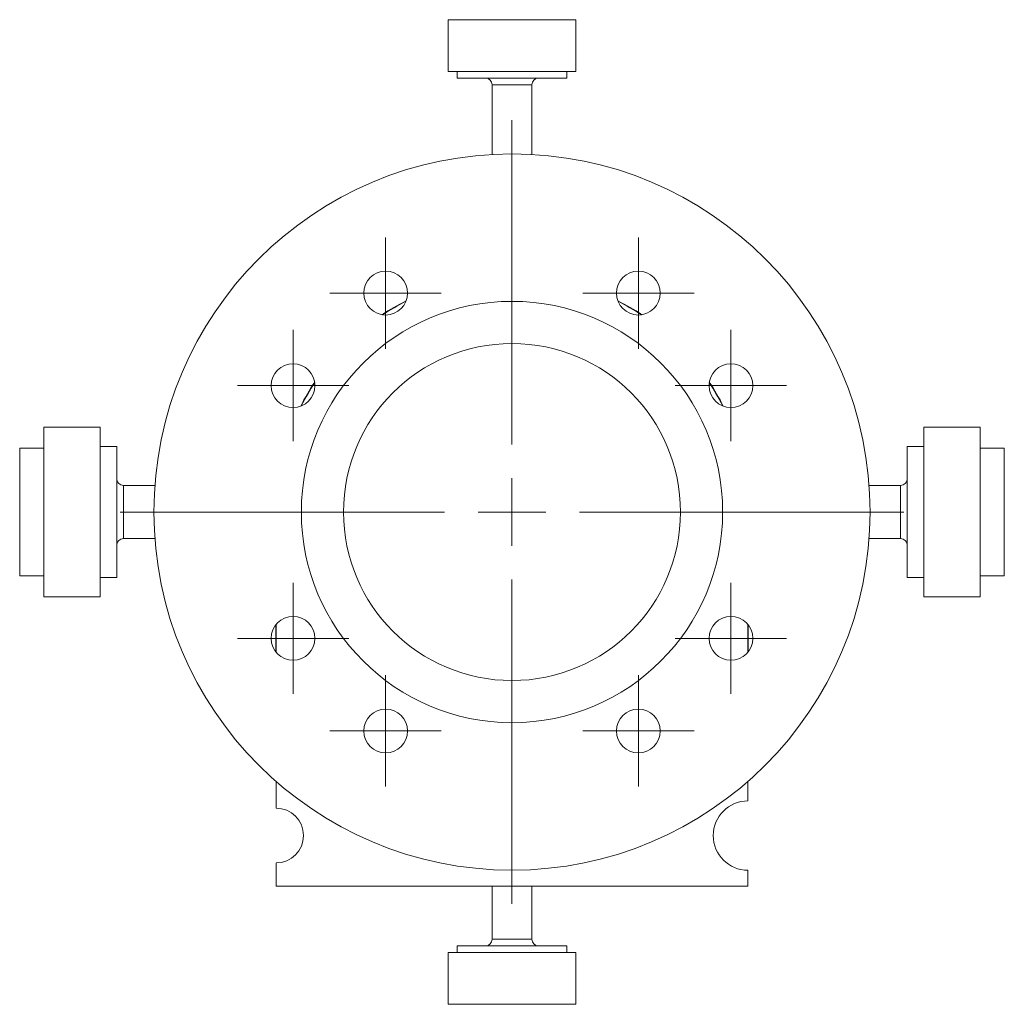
# Model space of a CAD drawing. Header units: inches. Extents: x 1.8 to 31.6, y 1.9 to 20.6.
# Tile 81 of 81: x 15.3 to 18.3, y 17.6 to 20.6. Entities that reach past the tile are written whole.
import ezdxf

# ---------------------------------------------------------------- set-up
doc = ezdxf.new("R2010")
doc.units = ezdxf.units.IN
doc.header["$MEASUREMENT"] = 0

# ---------------------------------------------------------------- blocks, each defined once
blk = doc.blocks.new('SW_CENTERMARKSYMBOL_0')
at = {"color": 0, "linetype": 'Continuous', "lineweight": 0}
for p, q in [((0, 0.2), (0, 1.1625)), ((0, 0), (0, 0.1)), ((-0.2, 0), (-1.1625, 0)), ((0, 0), (-0.1, 0)), ((0, 0), (0, -0.1)), ((0, 0), (0.1, 0)), ((0.2, 0), (1.1625, 0)), ((0, -0.2), (0, -1.1625))]:
    blk.add_line(p, q, dxfattribs=at)
blk = doc.blocks.new('SW_CENTERMARKSYMBOL_1')
at = {"color": 0, "linetype": 'Continuous', "lineweight": 0}
for p, q in [((0, 0.1), (0, 0.165)), ((0, 0), (0, 0.1)), ((-0.1, 0), (-0.165, 0)), ((0, 0), (-0.1, 0)), ((0, 0), (0, -0.1)), ((0, 0), (0.1, 0)), ((0.1, 0), (0.165, 0)), ((0, -0.1), (0, -0.165))]:
    blk.add_line(p, q, dxfattribs=at)
blk = doc.blocks.new('SW_CENTERMARKSYMBOL_2')
at = {"color": 0, "linetype": 'Continuous', "lineweight": 0}
for p, q in [((0, 0.1), (0, 0.165)), ((0, 0), (0, 0.1)), ((-0.1, 0), (-0.165, 0)), ((0, 0), (-0.1, 0)), ((0, 0), (0, -0.1)), ((0, 0), (0.1, 0)), ((0.1, 0), (0.165, 0)), ((0, -0.1), (0, -0.165))]:
    blk.add_line(p, q, dxfattribs=at)
blk = doc.blocks.new('SW_CENTERMARKSYMBOL_3')
at = {"color": 0, "linetype": 'Continuous', "lineweight": 0}
for p, q in [((0, 0.1), (0, 0.165)), ((0, 0), (0, 0.1)), ((-0.1, 0), (-0.165, 0)), ((0, 0), (-0.1, 0)), ((0, 0), (0, -0.1)), ((0, 0), (0.1, 0)), ((0.1, 0), (0.165, 0)), ((0, -0.1), (0, -0.165))]:
    blk.add_line(p, q, dxfattribs=at)
blk = doc.blocks.new('SW_CENTERMARKSYMBOL_4')
at = {"color": 0, "linetype": 'Continuous', "lineweight": 0}
for p, q in [((0, 0.1), (0, 0.165)), ((0, 0), (0, 0.1)), ((-0.1, 0), (-0.165, 0)), ((0, 0), (-0.1, 0)), ((0, 0), (0, -0.1)), ((0, 0), (0.1, 0)), ((0.1, 0), (0.165, 0)), ((0, -0.1), (0, -0.165))]:
    blk.add_line(p, q, dxfattribs=at)
blk = doc.blocks.new('SW_CENTERMARKSYMBOL_5')
at = {"color": 0, "linetype": 'Continuous', "lineweight": 0}
for p, q in [((0, 0.1), (0, 0.165)), ((0, 0), (0, 0.1)), ((-0.1, 0), (-0.165, 0)), ((0, 0), (-0.1, 0)), ((0, 0), (0, -0.1)), ((0, 0), (0.1, 0)), ((0.1, 0), (0.165, 0)), ((0, -0.1), (0, -0.165))]:
    blk.add_line(p, q, dxfattribs=at)
blk = doc.blocks.new('SW_CENTERMARKSYMBOL_6')
at = {"color": 0, "linetype": 'Continuous', "lineweight": 0}
for p, q in [((0, 0.1), (0, 0.165)), ((0, 0), (0, 0.1)), ((-0.1, 0), (-0.165, 0)), ((0, 0), (-0.1, 0)), ((0, 0), (0, -0.1)), ((0, 0), (0.1, 0)), ((0.1, 0), (0.165, 0)), ((0, -0.1), (0, -0.165))]:
    blk.add_line(p, q, dxfattribs=at)
blk = doc.blocks.new('SW_CENTERMARKSYMBOL_7')
at = {"color": 0, "linetype": 'Continuous', "lineweight": 0}
for p, q in [((0, 0.1), (0, 0.165)), ((0, 0), (0, 0.1)), ((-0.1, 0), (-0.165, 0)), ((0, 0), (-0.1, 0)), ((0, 0), (0, -0.1)), ((0, 0), (0.1, 0)), ((0.1, 0), (0.165, 0)), ((0, -0.1), (0, -0.165))]:
    blk.add_line(p, q, dxfattribs=at)
blk = doc.blocks.new('SW_CENTERMARKSYMBOL_8')
at = {"color": 0, "linetype": 'Continuous', "lineweight": 0}
for p, q in [((0, 0.1), (0, 0.165)), ((0, 0), (0, 0.1)), ((-0.1, 0), (-0.165, 0)), ((0, 0), (-0.1, 0)), ((0, 0), (0, -0.1)), ((0, 0), (0.1, 0)), ((0.1, 0), (0.165, 0)), ((0, -0.1), (0, -0.165))]:
    blk.add_line(p, q, dxfattribs=at)

msp = doc.modelspace()

# ---------------------------------------------------------------- linework, layer by layer
at = {"color": 7, "linetype": 'Continuous', "lineweight": 15}
for p, q in [((16.6149, 20.5671), (16.6149, 20.4135)), ((16.9929, 20.5671), (16.6149, 20.5671)), ((16.9929, 20.4135), (16.9929, 20.5671)), ((16.6149, 20.4135), (16.9929, 20.4135)), ((16.6411, 20.4135), (16.6411, 20.3939)), ((16.9667, 20.3939), (16.6411, 20.3939)), ((16.9667, 20.3939), (16.9667, 20.4135)), ((16.7448, 20.3742), (16.7448, 20.1673)), ((16.7448, 20.3742), (16.7972, 20.3742)), ((16.7972, 20.3742), (16.863, 20.3742)), ((16.863, 20.1673), (16.863, 20.3742)), ((15.5822, 19.3584), (15.4149, 19.3584)), ((15.4149, 19.3584), (15.4149, 19.3422)), ((15.4149, 19.3422), (15.4149, 18.8545)), ((15.5822, 19.3422), (15.5822, 19.3584)), ((15.5822, 18.8545), (15.5822, 19.3422)), ((18.1929, 19.3584), (18.0256, 19.3584)), ((18.0256, 19.3584), (18.0256, 18.8545)), ((18.1929, 18.8545), (18.1929, 19.3584)), ((15.4149, 19.2954), (15.3433, 19.2954)), ((15.3433, 19.2954), (15.3433, 19.2678)), ((15.6315, 19.3007), (15.5822, 19.3007)), ((15.6315, 19.3007), (15.6315, 19.2882)), ((15.6315, 19.2882), (15.6315, 18.9122)), ((18.0256, 19.3007), (17.9763, 19.3007)), ((17.9763, 18.9122), (17.9763, 19.3007)), ((18.2645, 19.2954), (18.1929, 19.2954)), ((18.2645, 18.9709), (18.2645, 19.2954)), ((15.3433, 19.2678), (15.3433, 18.9175)), ((15.7442, 19.1852), (15.6511, 19.1852)), ((15.6511, 19.0277), (15.6511, 19.1852)), ((17.9567, 19.1852), (17.8635, 19.1852)), ((17.9567, 19.1852), (17.9567, 19.1064)), ((17.9567, 19.1064), (17.9567, 19.0277)), ((15.6511, 19.0277), (15.7443, 19.0277)), ((17.8636, 19.0277), (17.9567, 19.0277)), ((18.2645, 18.9175), (18.2645, 18.9709)), ((15.3433, 18.9175), (15.4149, 18.9175)), ((15.5822, 18.9122), (15.6315, 18.9122)), ((17.9763, 18.9122), (18.0256, 18.9122)), ((18.1929, 18.9175), (18.2645, 18.9175)), ((15.4149, 18.8545), (15.5822, 18.8545)), ((18.0256, 18.8545), (18.1929, 18.8545)), ((16.1029, 18.7711), (16.1029, 18.6919)), ((16.1039, 18.7724), (16.1039, 18.6906)), ((17.5039, 18.6905), (17.5039, 18.7725)), ((17.5049, 18.6918), (17.5049, 18.7712)), ((16.1039, 18.3071), (16.1039, 18.2279)), ((17.5039, 18.2494), (17.5039, 18.3071)), ((16.1039, 18.065), (16.1039, 17.9965)), ((17.5039, 17.9965), (17.5039, 18.0435)), ((16.1039, 17.9965), (17.5039, 17.9965)), ((16.7448, 17.9965), (16.7448, 17.8387)), ((16.863, 17.8387), (16.863, 17.9965)), ((16.7511, 17.8387), (16.7448, 17.8387)), ((16.863, 17.8387), (16.7511, 17.8387)), ((16.6149, 17.7994), (16.6149, 17.6458)), ((16.9929, 17.7994), (16.6149, 17.7994)), ((16.6411, 17.819), (16.6411, 17.7994)), ((16.6411, 17.819), (16.9667, 17.819)), ((16.9667, 17.7994), (16.9667, 17.819)), ((16.9929, 17.6458), (16.9929, 17.7994)), ((16.6149, 17.6458), (16.9929, 17.6458))]:
    msp.add_line(p, q, dxfattribs=at)
for centre, radius in [((16.8039, 19.1064), 1.0625), ((16.4289, 19.7559), 0.065), ((17.1789, 19.7559), 0.065), ((16.8039, 19.1064), 0.625), ((16.8039, 19.1064), 0.5), ((16.1544, 19.4815), 0.065), ((17.4534, 19.4815), 0.065), ((16.1544, 18.7315), 0.065), ((17.4534, 18.7315), 0.065), ((16.4289, 18.4569), 0.065), ((17.1789, 18.4569), 0.065)]:
    msp.add_circle(centre, radius, dxfattribs=at)
for centre, radius, start, end in [((16.7252, 20.3742), 0.0197, 0, 90), ((16.8826, 20.3742), 0.0197, 90, 180), ((16.8039, 19.1064), 0.701, 116.6239, 123.3775), ((16.8039, 19.1064), 0.7, 116.7144, 123.287), ((16.8039, 19.1064), 0.701, 56.6225, 63.3761), ((16.8039, 19.1064), 0.7, 56.713, 63.2856), ((16.8039, 19.1064), 0.701, 146.617, 153.3733), ((16.8039, 19.1064), 0.7, 146.7074, 153.2829), ((16.8039, 19.1064), 0.7, 26.7208, 33.2829), ((16.8039, 19.1064), 0.701, 26.63, 33.3736), ((15.6511, 19.2049), 0.0197, 180, 270), ((17.9567, 19.2049), 0.0197, 270, 0), ((15.6511, 19.008), 0.0197, 90, 180), ((17.9567, 19.008), 0.0197, 0, 90), ((17.5039, 18.1465), 0.1029, 90, 270), ((16.1039, 18.1465), 0.0814, 270, 90), ((16.7252, 17.8387), 0.0197, 270, 0), ((16.8826, 17.8387), 0.0197, 180, 270)]:
    msp.add_arc(centre, radius, start, end, dxfattribs=at)

# ---------------------------------------------------------------- block references
at = {"color": 7, "linetype": 'Continuous', "lineweight": 0}
for name, p in [('SW_CENTERMARKSYMBOL_0', (16.8039, 19.1064)), ('SW_CENTERMARKSYMBOL_5', (16.4289, 19.7559)), ('SW_CENTERMARKSYMBOL_6', (17.1789, 19.7559)), ('SW_CENTERMARKSYMBOL_4', (16.1544, 19.4815)), ('SW_CENTERMARKSYMBOL_7', (17.4534, 19.4815)), ('SW_CENTERMARKSYMBOL_3', (16.1544, 18.7315)), ('SW_CENTERMARKSYMBOL_8', (17.4534, 18.7315)), ('SW_CENTERMARKSYMBOL_2', (16.4289, 18.4569)), ('SW_CENTERMARKSYMBOL_1', (17.1789, 18.4569))]:
    msp.add_blockref(name, p, dxfattribs=at)

doc.saveas('drawing.dxf')
